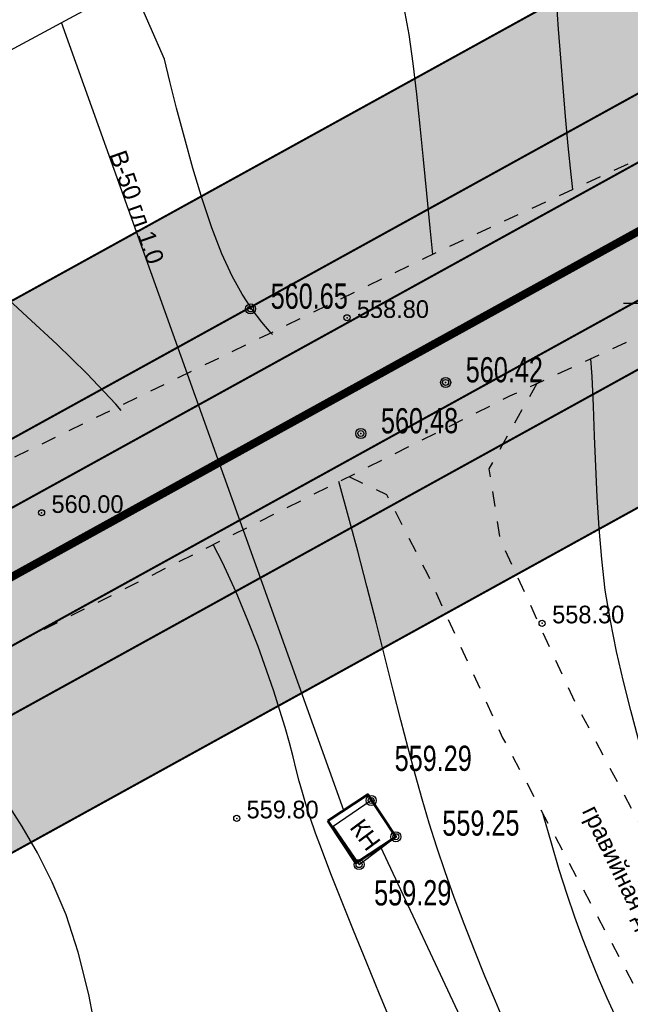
# Model space of a CAD drawing. Extents: x 10527 to 38813, y 13847 to 37526.
# Tile 221 of 256: x 35172 to 35202, y 36653 to 36702. Entities that reach past the tile are written whole.
import ezdxf

# ---------------------------------------------------------------- set-up
doc = ezdxf.new("R2010")
doc.units = 0
doc.header["$LTSCALE"] = 0.5
doc.header["$MEASUREMENT"] = 0
doc.header["$PDMODE"] = 32
doc.header["$PDSIZE"] = 0.3
for name, pattern in [('CONTI', [0]), ('STRIH_1', [3, 2, -1]), ('Д_ТРОТ_ТРУБА', [3, 1.5, -1.5]), ('ДОРОГИ_СТРОЯЩ', [9, 8, -1])]:
    doc.linetypes.add(name, pattern=pattern)
for name, color, linetype in [('(004) Точки рельефа', 7, 'Continuous'), ('(007) Здания', 7, 'Continuous'), ('(014) Водопровод', 5, 'ИК_Водопровод -------в--------'), ('(025) Дорога', 7, 'Continuous'), ('GORIZDEFAULT', 32, 'CONTI'), ('KNT_S0', 172, 'CONTI'), ('PI_OT0', 172, 'CONTI'), ('PI_TT0', 5, 'CONTI'), ('PI_TTDEFAULT', 5, 'CONTI'), ('SETKR', 2, 'CONTI'), ('Штрих Стекло', 7, 'Continuous')]:
    doc.layers.add(name, color=color, linetype=linetype)
doc.layers.add('(032) Горизонтали утолщенные', color=32, linetype='Continuous', lineweight=30)
doc.layers.add('.', color=7, linetype='Continuous', lineweight=15)
doc.styles.add('BM-431', font='txt')
doc.styles.add('D-431', font='txt')
doc.styles.add('P-131', font='txt')
doc.styles.add('SHRFT', font='TXT', dxfattribs={"width": 0.875})
doc.styles.get("Standard").update_dxf_attribs({"font": 'times.ttf'})
doc.linetypes.add('ИК_Водопровод -------в--------', pattern='A,9,-0.6,["В",Standard,S=1.199999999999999,R=0,X=0,Y=-0.6],-1.199999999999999', length=10.8)

# ---------------------------------------------------------------- blocks, each defined once
blk = doc.blocks.new('BL_333')
at = {"color": 0}
for p, q in [((0, -1.5), (0, 1.5)), ((-1.5, 0), (1.5, 0))]:
    blk.add_line(p, q, dxfattribs=at)
blk = doc.blocks.new('gergrgrre')
at = {"layer": '(014) Водопровод', "elevation": 1.817000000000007, "flags": 128}
blk.add_lwpolyline([(359950.0985066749, 4200775.951582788), (359978.9459419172, 4200791.494106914), (360008.6190812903, 4200807.481506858), (360029.0959419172, 4200818.514102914), (360041.2666394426, 4200825.071474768), (360070.4079084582, 4200840.167112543), (360102.9740281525, 4200858.826834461), (360166.5987147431, 4200896.425567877), (360296.3625379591, 4200972.483125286), (360388.5848613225, 4201019.440734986), (360467.4323686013, 4201064.151356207), (360558.05, 4201111.93), (360748.1772985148, 4201205.15030585), (360877.5828984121, 4201278.731290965), (360897.819188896, 4201292.400945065)], dxfattribs=at)
at = {"layer": '(014) Водопровод', "flags": 128}
for points in [[(360034.6063157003, 4200774.82454907), (360020.5945108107, 4200813.933671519)], [(360036.4377687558, 4200773.01452064), (360047.0976995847, 4200750.310536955), (360089.7596484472, 4200681.100951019), (360107.6188196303, 4200655.796252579), (360141.8255420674, 4200594.038654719), (360149.3452839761, 4200579.998392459), (360206.5069860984, 4200508.610457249), (360230.2619519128, 4200479.38734555), (360306.2812249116, 4200388.525026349), (360409.1536497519, 4200291.553280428), (360456.1144144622, 4200244.190774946), (360490.7927538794, 4200199.337105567)]]:
    blk.add_lwpolyline(points, dxfattribs=at)
at = {"layer": '(025) Дорога', "linetype": 'Д_ТРОТ_ТРУБА', "flags": 128}
for points in [[(359950.7744563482, 4200759.674287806), (360039.3928770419, 4200802.606719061), (360068.1308510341, 4200815.858882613), (360088.1090618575, 4200826.114004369), (360107.6489794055, 4200837.921337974), (360140.7616751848, 4200859.717105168), (360175.0373117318, 4200878.969755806), (360208.0105629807, 4200897.643786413), (360269.1148580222, 4200930.126380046), (360339.2845703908, 4200967.954662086), (360367.3296341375, 4200983.687630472), (360399.1777226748, 4201001.388964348), (360435.8474334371, 4201020.99526216), (360469.8534116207, 4201037.678749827), (360521.2151757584, 4201065.050929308), (360604.6766577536, 4201110.684168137), (360643.5868321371, 4201126.963683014), (360659.3070069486, 4201134.027358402), (360687.2363779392, 4201147.150237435), (360720.5506518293, 4201164.525276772), (360747.8488840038, 4201180.348883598), (360794.6481848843, 4201206.536160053), (360847.3622154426, 4201237.085109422), (360878.6467377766, 4201257.008242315), (360902.7227816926, 4201275.087293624), (360918.308420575, 4201287.230654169)], [(359953.9951622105, 4200750.928383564), (360042.8587771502, 4200795.395352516), (360071.6341011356, 4200808.664739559), (360092.0091192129, 4200819.123548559), (360111.9185311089, 4200831.154155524), (360144.925, 4200852.880001), (360178.9674374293, 4200872.00166352), (360211.86, 4200890.629997), (360272.8905884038, 4200923.073408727), (360343.1400153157, 4200960.944664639), (360371.2299271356, 4200976.702792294), (360403.0072459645, 4200994.364791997), (360439.4963862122, 4201013.874543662), (360473.4974897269, 4201030.555639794), (360525.0154600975, 4201058.011066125), (360608.1488578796, 4201103.464922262), (360646.6745706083, 4201119.583583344), (360662.6471616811, 4201126.757692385), (360690.7886695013, 4201139.980245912), (360724.4082876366, 4201157.514537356), (360751.8083543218, 4201173.397173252), (360798.6073033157, 4201199.584252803), (360851.5183068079, 4201230.247352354), (360883.2040026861, 4201250.425967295), (360907.5834740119, 4201268.732866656), (360923.2252914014, 4201280.919998)], [(360044.1952813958, 4200796.011665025), (360041.8164409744, 4200791.772535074), (360042.3583863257, 4200788.304142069), (360046.0866892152, 4200780.209977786), (360059.0121077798, 4200755.886942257), (360082.265896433, 4200713.415003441), (360119.8374621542, 4200651.910761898), (360154.2477676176, 4200588.27347935), (360168.9516222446, 4200565.337031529), (360182.6178219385, 4200547.76594817), (360213.0434688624, 4200512.043913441), (360268.2829376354, 4200446.262167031), (360308.9264680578, 4200401.53424562), (360387.3685721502, 4200322.593365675), (360428.1162631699, 4200283.497315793), (360457.1160971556, 4200256.419789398), (360464.8856589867, 4200245.443658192), (360476.5071880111, 4200228.262835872), (360489.0602070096, 4200214.493020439), (360499.0648731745, 4200202.983669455)], [(360034.8586794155, 4200791.392138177), (360036.7325178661, 4200790.501156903), (360038.7612344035, 4200786.552603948), (360042.50112448, 4200778.433283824), (360055.4915804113, 4200753.987861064), (360078.8029330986, 4200711.410784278), (360116.3690381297, 4200649.915481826), (360150.8, 4200586.239998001), (360165.6824262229, 4200563.024997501), (360179.515, 4200545.2400015), (360209.9892490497, 4200509.460904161), (360265.27, 4200443.629997), (360306.0261551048, 4200398.778132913), (360384.5648220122, 4200319.740076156), (360425.366540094, 4200280.592189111), (360454.087446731, 4200253.77510085), (360461.5962717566, 4200243.167314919), (360473.3561623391, 4200225.781944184), (360486.0723452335, 4200211.833148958), (360495.2331674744, 4200201.294554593)]]:
    blk.add_lwpolyline(points, dxfattribs=at)
at = {"layer": '(032) Горизонтали утолщенные', "color": 32}
for points in [[(360045.9832674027, 4200805.645796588, 558), (360045.9, 4200806.389998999, 558), (360045.76, 4200807.82, 558), (360045.63, 4200809.260001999, 558), (360045.51, 4200810.709999, 558), (360045.39, 4200812.160004, 558), (360045.28, 4200813.610001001, 558), (360045.17, 4200815.07, 558)], [(360051.4899746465, 4200770.042082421, 558), (360051.46, 4200770.139998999, 558), (360051.31, 4200770.699997, 558), (360051.14, 4200771.330002, 558), (360050.96, 4200772.059998, 558), (360050.75, 4200772.870003, 558), (360050.51, 4200773.779999, 558), (360050.24, 4200774.790001, 558), (360049.94, 4200775.889998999, 558), (360049.6, 4200777.099998, 558), (360049.23, 4200778.410004, 558), (360048.86, 4200779.790001, 558), (360048.5, 4200781.230003, 558), (360048.16, 4200782.709999, 558), (360047.85, 4200784.230003, 558), (360047.6, 4200785.760001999, 558), (360047.42, 4200787.300003, 558), (360047.29, 4200788.839996, 558), (360047.19, 4200790.370003, 558), (360047.13, 4200791.889998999, 558), (360047.07, 4200793.400002, 558), (360047.02, 4200794.889998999, 558), (360046.94, 4200796.370003, 558), (360046.8739329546, 4200797.246892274, 558)]]:
    blk.add_polyline3d(points, dxfattribs=at)
at = {"linetype": 'Continuous', "lineweight": 53}
blk.add_lwpolyline([(360033.8152839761, 4200774.298387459), (360035.211711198, 4200772.198997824), (360037.1952839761, 4200773.518388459), (360035.7988567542, 4200775.617778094)], close=True, dxfattribs=at)
at = {"layer": 'GORIZDEFAULT', "color": 32}
for points in [[(360039.0299591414, 4200802.425116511, 558.5), (360038.9, 4200803.739998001, 558.5), (360038.73, 4200805.449997, 558.5), (360038.57, 4200807.129997, 558.5), (360038.41, 4200808.779999, 558.5), (360038.24, 4200810.370003, 558.5), (360038.05, 4200811.900002, 558.5), (360037.85, 4200813.330002, 558.5), (360037.61, 4200814.669998, 558.5)], [(360031.0689283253, 4200798.441451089, 559), (360031, 4200798.519997, 559), (360030.54, 4200799.059998, 559), (360030.06, 4200799.690002, 559), (360029.56, 4200800.449997, 559), (360029.06, 4200801.349998, 559), (360028.55, 4200802.449997, 559), (360028.05, 4200803.739998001, 559), (360027.57, 4200805.18, 559), (360027.11, 4200806.699997, 559), (360026.69, 4200808.220001, 559), (360026.3, 4200809.68, 559), (360025.97, 4200811, 559), (360025.7, 4200812.120003, 559), (360023.56, 4200817, 559), (360022.78, 4200818.230003, 559), (360021.86, 4200819.669998, 559), (360020.86, 4200821.25, 559), (360019.83, 4200822.860001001, 559), (360018.83, 4200824.440002, 559), (360017.91, 4200825.879997, 559), (360017.13, 4200827.099998, 559), (360015.8, 4200829.190002, 559)], [(360023.5549862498, 4200794.681506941, 559.5), (360023.29, 4200794.989998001, 559.5), (360021.85, 4200796.510001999, 559.5), (360020.36, 4200797.959999, 559.5), (360018.89, 4200799.330002, 559.5), (360017.49, 4200800.589996, 559.5)], [(360042.64, 4200764.169998, 559), (360042.14, 4200765.349998, 559), (360041.62, 4200766.599998, 559), (360041.1, 4200767.889998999, 559), (360040.59, 4200769.199997, 559), (360040.1, 4200770.5, 559), (360039.64, 4200771.769997, 559), (360039.23, 4200773, 559), (360038.85, 4200774.190002, 559), (360038.5, 4200775.389998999, 559), (360038.15, 4200776.629997, 559), (360037.81, 4200777.919998, 559), (360037.45, 4200779.300003, 559), (360037.07, 4200780.800003, 559), (360036.65, 4200782.440002, 559), (360036.21, 4200784.169998, 559), (360035.75, 4200785.949997, 559), (360035.3, 4200787.699997, 559), (360034.85, 4200789.400002, 559), (360034.42, 4200790.970001, 559), (360034.3701478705, 4200791.147679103, 559)], [(360037.01, 4200764.199997, 559.5), (360036.38, 4200765.709999, 559.5), (360035.74, 4200767.290001, 559.5), (360035.1, 4200768.860001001, 559.5), (360034.5, 4200770.349998, 559.5), (360033.97, 4200771.669998, 559.5), (360033.55, 4200772.779999, 559.5), (360033.21, 4200773.699997, 559.5), (360032.94, 4200774.470001, 559.5), (360032.73, 4200775.129997, 559.5), (360032.56, 4200775.709999, 559.5), (360032.4, 4200776.279999, 559.5), (360032.25, 4200776.849998, 559.5), (360032.09, 4200777.480003, 559.5), (360031.91, 4200778.169998, 559.5), (360031.69, 4200778.940002, 559.5), (360031.43, 4200779.790001, 559.5), (360031.13, 4200780.739998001, 559.5), (360030.77, 4200781.790001, 559.5), (360030.35, 4200782.959999, 559.5), (360029.85, 4200784.25, 559.5), (360029.26, 4200785.650002, 559.5), (360028.58, 4200787.129997, 559.5), (360028.1226836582, 4200788.021475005, 559.5)], [(360023.84, 4200750.010001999, 560.5), (360023.56, 4200753.050003, 560.5), (360023.43, 4200754.690002, 560.5), (360023.25, 4200756.639998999, 560.5), (360023.02, 4200758.809998, 560.5), (360022.73, 4200761.110001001, 560.5), (360022.38, 4200763.440002, 560.5), (360021.94, 4200765.690002, 560.5), (360021.42, 4200767.779999, 560.5), (360020.82, 4200769.639998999, 560.5), (360020.13, 4200771.269997, 560.5), (360019.4, 4200772.720001, 560.5), (360018.64, 4200774.019997, 560.5), (360017.88, 4200775.209999, 560.5), (360017.13, 4200776.339996, 560.5), (360016.43, 4200777.440002, 560.5), (360015.78, 4200778.529999, 560.5), (360015.17, 4200779.620003, 560.5), (360014.59, 4200780.699997, 560.5), (360014.3585521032, 4200781.133963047, 560.5)], [(360048.16, 4200764.5, 558.5), (360047.7, 4200765.510001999, 558.5), (360047.27, 4200766.5, 558.5), (360046.86, 4200767.480003, 558.5), (360046.47, 4200768.480003, 558.5), (360046.09, 4200769.529999, 558.5), (360045.7, 4200770.650002, 558.5), (360045.31, 4200771.870003, 558.5), (360044.92, 4200773.199997, 558.5), (360044.51, 4200774.620003, 558.5), (360044.4918602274, 4200774.687119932, 558.5)]]:
    blk.add_polyline3d(points, dxfattribs=at)
at = {"layer": 'PI_TTDEFAULT', "color": 5}
for p in [(360034.77, 4200799.279999, 558.8), (360019.6, 4200789.599998, 560), (360044.46, 4200784.110001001, 558.3), (360029.29, 4200774.43, 559.8)]:
    blk.add_point(p, dxfattribs=at)
at = {"layer": 'SETKR', "color": 92}
blk.add_blockref('BL_333', (360050, 4200800), dxfattribs=at)
at = {"layer": '(004) Точки рельефа', "style": 'D-431'}
for s, p in [('558.80', (360035.26, 4200799.269997)), ('560.00', (360020.09, 4200789.589996)), ('558.30', (360044.96, 4200784.110001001)), ('559.80', (360029.78, 4200774.43))]:
    blk.add_text(s, height=0.875, dxfattribs=at).set_placement(p)
at = {"layer": '(007) Здания', "style": 'P-131'}
blk.add_text('КН', height=0.88, rotation=306.4113252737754, dxfattribs=at).set_placement((360034.8658195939, 4200773.972035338, -555.023))
at = {"layer": '(014) Водопровод', "color": 0, "linetype": 'Continuous', "style": 'BM-431'}
blk.add_text('В-50 гл.1.0', height=0.875, rotation=289.327158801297, dxfattribs=at).set_placement((360022.9487120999, 4200807.386477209))
at = {"layer": '(025) Дорога', "linetype": 'ДОРОГИ_СТРОЯЩ', "style": 'BM-431'}
blk.add_text('гравийная дорога', height=0.8749999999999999, rotation=295.9389211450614, dxfattribs=at).set_placement((360046.4266781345, 4200774.800254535, -555.023))
blk = doc.blocks.new('ееееее')
at = {"layer": 'KNT_S0', "color": 172}
blk.add_lwpolyline([(-462.67, 920.49), (-461.39, 918.59), (-459.56, 919.97), (-460.78, 921.77), (-462.67, 920.49)], dxfattribs=at)
at = {"layer": 'PI_TT0', "color": 0}
for centre in [(-466.7, 946.19), (-457.02, 942.51), (-461.24, 939.99), (-460.78, 921.77), (-459.56, 919.97), (-461.39, 918.59)]:
    blk.add_circle(centre, 0.25, dxfattribs=at)
for p in [(-466.7, 946.19), (-457.02, 942.51), (-461.24, 939.99), (-460.78, 921.77), (-459.56, 919.97), (-461.39, 918.59)]:
    blk.add_point(p, dxfattribs=at)
at = {"layer": 'PI_OT0', "color": 0, "style": 'SHRFT', "width": 0.75}
for s, p in [('560.65', (-465.7, 946.19)), ('560.42', (-456.02, 942.51)), ('560.48', (-460.24, 939.99)), ('559.29', (-459.609460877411, 923.2299951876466)), ('559.25', (-457.2490690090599, 920.0092318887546)), ('559.29', (-460.645729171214, 916.5584107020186))]:
    blk.add_text(s, height=1.25, dxfattribs=at).set_placement(p)

msp = doc.modelspace()

# ---------------------------------------------------------------- hatches: boundary and pattern name
at = {"layer": '.', "ltscale": 0.1490711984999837}
h = msp.add_hatch(color=256, dxfattribs=at)
h.dxf.hatch_style = 1
h.set_gradient(color1=(255, 255, 255), tint=1)
h.paths.add_polyline_path([(35043.29711296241, 36082.01317850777), (36343.29711296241, 36082.01317850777), (36343.29711296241, 37217.01317850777), (35043.29711296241, 37217.01317850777)])
h.paths.add_polyline_path([(35058.29711296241, 37202.01317850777), (36328.29711296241, 37202.01317850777), (36328.29711296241, 36097.01317850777), (35058.29711296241, 36097.01317850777)], flags=16)
h = msp.add_hatch(color=256, dxfattribs=at)
h.dxf.hatch_style = 1
h.set_gradient(color1=(51, 204, 0), color2=(51, 204, 0), tint=1)
edge = h.paths.add_edge_path()
edge.add_line((35206.21378304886, 36686.99571867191), (35096.53201548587, 36626.55361537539))
edge.add_line((35096.53201548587, 36626.55361537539), (35099.42783551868, 36621.29869136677))
edge.add_line((35099.42783551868, 36621.29869136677), (35205.65931310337, 36679.8394505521))
edge.add_line((35205.65931310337, 36679.8394505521), (35208.92512656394, 36674.78841805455))
edge.add_line((35208.92512656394, 36674.78841805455), (35216.82702654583, 36679.14290162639))
edge.add_line((35216.82702654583, 36679.14290162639), (35212.82576543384, 36685.33140570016))
edge.add_arc((35208.62696640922, 36682.6166153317), 4.999999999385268, 32.88523568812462, 118.8577492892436)
h.paths.add_polyline_path([(36016.01818483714, 37146.95437945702), (36013.12236480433, 37152.20930346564), (35087.84455538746, 36642.31838740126), (35090.74037542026, 36637.06346339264)])
at = {"layer": 'Штрих Стекло', "linetype": 'Continuous'}
h = msp.add_hatch(color=5, dxfattribs=at)
h.dxf.hatch_style = 1
h.set_gradient(color1=(173, 173, 173), color2=(166, 166, 166), one_color=1, tint=0.6499999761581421)
h.paths.add_polyline_path([(35090.74037542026, 36637.06346339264), (35096.53201548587, 36626.55361537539), (36021.80982491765, 37136.4445314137), (36016.01818483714, 37146.95437945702)])

# ---------------------------------------------------------------- linework, layer by layer
at = {"ltscale": 0.1490711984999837, "const_width": 0.1}
for points in [[(35087.84455538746, 36642.31838740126), (36013.12236480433, 37152.20930346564)], [(35090.74037542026, 36637.06346339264), (36016.01818483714, 37146.95437945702)], [(35099.42783551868, 36621.29869136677), (35205.65931310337, 36679.8394505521)]]:
    msp.add_lwpolyline(points, dxfattribs=at)
at = {"ltscale": 0.1490711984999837}
msp.add_lwpolyline([(35090.74037542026, 36637.06346339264), (35096.53201548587, 36626.55361537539), (36021.80982491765, 37136.4445314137), (36016.01818483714, 37146.95437945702)], close=True, dxfattribs=at)
at = {"color": 7, "linetype": 'STRIH_1', "ltscale": 2, "true_color": 0xffffff, "const_width": 0.1}
for points in [[(35092.18828543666, 36634.43600138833), (36017.46609485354, 37144.32691745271)], [(35095.08410546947, 36629.1810773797), (36020.36191488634, 37139.07199344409)]]:
    msp.add_lwpolyline(points, dxfattribs=at)
at = {"color": 7, "ltscale": 0.1490711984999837, "true_color": 0xffffff, "const_width": 0.4}
msp.add_lwpolyline([(35093.63619545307, 36631.80853938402), (36018.91400486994, 37141.6994554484)], dxfattribs=at)
at = {"ltscale": 0.1490711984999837, "const_width": 0.1}
msp.add_lwpolyline([(35096.53201548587, 36626.55361537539), (35206.21378304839, 36686.99571867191, -0.3937719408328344), (35212.82576543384, 36685.33140570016), (35391.72368596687, 36408.64101257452), (35654.62331678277, 36156.23203989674, 0.3282586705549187), (35667.55056808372, 36154.53289117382), (36288.01152685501, 36496.44901996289, 0.4536767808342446), (36291.54854264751, 36512.62123854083), (35889.24563652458, 37056.92762254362, -0.4536767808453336), (35890.85337097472, 37064.27863098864), (36021.80982490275, 37136.44453143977)], format="xyb", dxfattribs=at)

# ---------------------------------------------------------------- block references
at = {"linetype": 'Continuous'}
msp.add_blockref('gergrgrre', (-324846.9436523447, -4164111.877899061), dxfattribs=at)
at = {"color": 0, "rotation": 0.1683458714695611}
msp.add_blockref('ееееее', (35652.51269047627, 35743.02473296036), dxfattribs=at)

doc.saveas('drawing.dxf')
